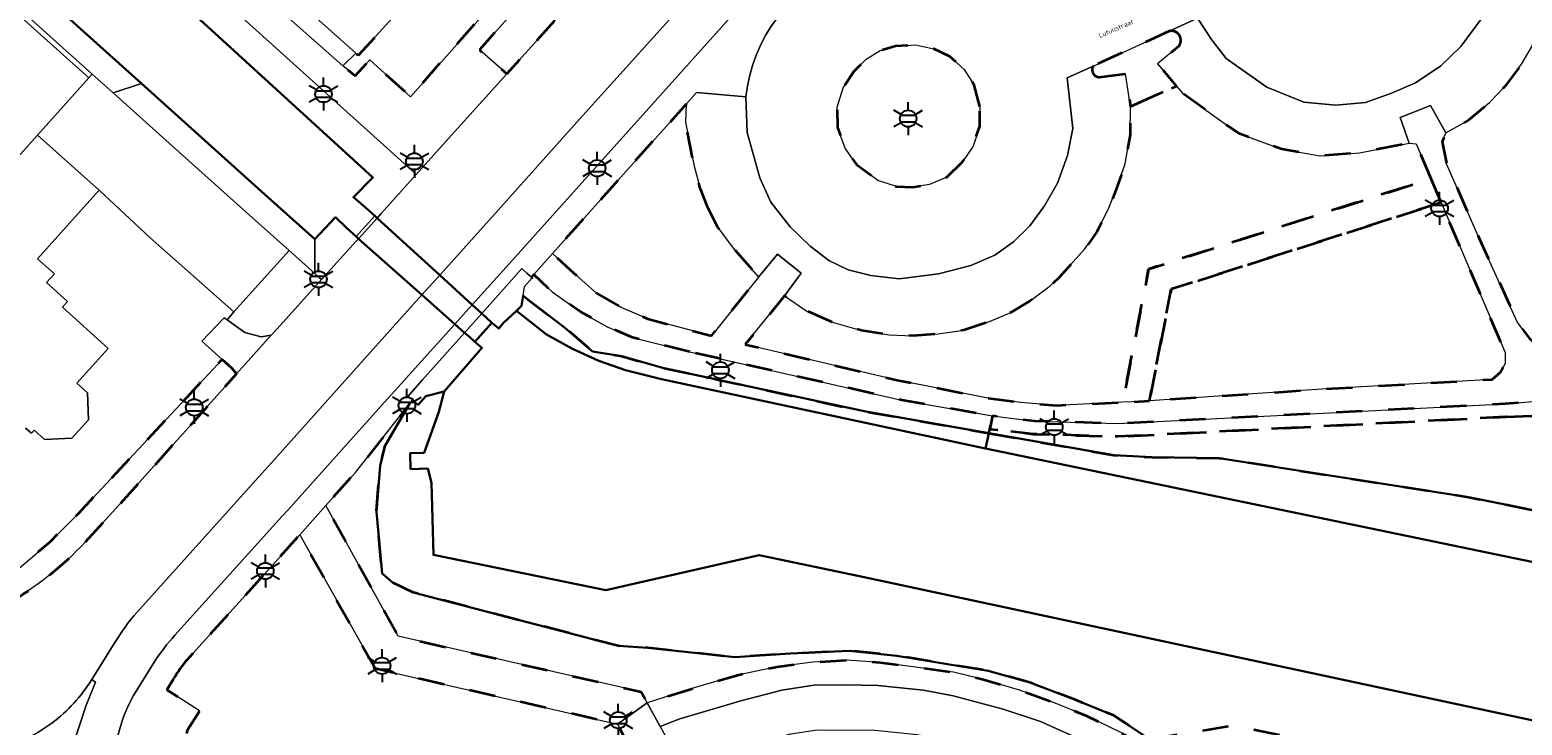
# Model space of a CAD drawing. Extents: x 105780 to 185197, y 477999 to 525027.
# Tile 103 of 256: x 106589 to 106703, y 479594 to 479647. Entities that reach past the tile are written whole.
import ezdxf
from ezdxf.enums import TextEntityAlignment as Align

# ---------------------------------------------------------------- set-up
doc = ezdxf.new("R2010")
doc.units = 0
doc.linetypes.add('XX-HIDDEN', pattern=[4, 2, -2])
for name, color, linetype, lineweight in [('B-GV-GR-BEPLANTING_CULTUUR_VASTE-PLANTENVAK-A', 252, 'Continuous', 5), ('B-GV-GR-HAAG_01-G', 252, 'GR-HAAG1', 13), ('B-GV-GR-MATERIAALGRENS-G', 252, 'XX-HIDDEN', 35), ('B-RO-IE-MEUBILAIR_WEGMEUBILAIR-S', 252, 'Continuous', 25), ('B-RO-IE-TERREINAFSCHEIDING_KUNSTMATIG_SCHUTTING-G', 252, 'IE-TERREINAFSCHEIDING-KUNSTMATIG-DICHT', 18), ('B-WE-GK-KADEMUUR-G', 252, 'Continuous', 18), ('B-WE-GW-WATERGANG_SLOOT_INSTEEK-G', 252, 'Continuous', 30), ('B-XX-KG-KADASTRAAL_BEBOUWING-G', 252, 'Continuous', 20), ('B1-WE-KW-KUNSTWERK_DEK-BRUG', 252, 'Continuous', 18), ('B1-WE-OG-TERREIN_ERF-GV', 252, 'Continuous', 18), ('B1-WE-OG-TOPOGRAFIE-T18', 10, 'Continuous', 18), ('B1-WE-VH-VERHARDING_ASFALT-GV', 252, 'Continuous', 18), ('B1-WE-VH-VERHARDING_BETONSTRAATSTEEN-GV', 252, 'Continuous', 18), ('B1-WE-VH-VERHARDING_HALFVERHARDING_SCHELP-GV', 252, 'Continuous', 18), ('B1-WE-VH-VERHARDING_TEGEL-GV', 252, 'Continuous', 18)]:
    doc.layers.add(name, color=color, linetype=linetype, lineweight=lineweight)
doc.styles.add('NLCS-ISO', font='NLCS-ISO.ttf')
doc.styles.add('NLCS-ISO-M200-T18', font='NLCS-ISO.ttf', dxfattribs={"height": 0.36})
doc.linetypes.add('GR-HAAG1', pattern='A,6,[176,NLCS.shx,S=0.125,R=0,X=0,Y=0],-2', length=8)
doc.linetypes.add('IE-TERREINAFSCHEIDING-KUNSTMATIG-DICHT', pattern='A,8,-1,[82,NLCS.SHX,S=0.75,R=90,X=0,Y=0],-1', length=10)

# ---------------------------------------------------------------- blocks, each defined once
blk = doc.blocks.new('B-SIE-WEG_LICHTMAST-SO')
at = {"ltscale": 0.1}
for p, q in [((0, 1.27), (0, 2.53)), ((-1.1, 0.63), (-2.19, 1.27)), ((1.1, 0.63), (2.19, 1.27)), ((-1.1, -0.63), (-2.19, -1.27)), ((0, -1.27), (0, -2.53)), ((1.1, -0.63), (2.19, -1.27))]:
    blk.add_line(p, q, dxfattribs=at)
at = {"flags": 128}
for points in [[(-1.16, 0.5), (1.16, 0.5)], [(-1.16, -0.5), (1.16, -0.5)]]:
    blk.add_lwpolyline(points, dxfattribs=at)
at = {"ltscale": 0.1}
blk.add_circle((0, 0), 1.27, dxfattribs=at)
at = {"style": 'NLCS-ISO'}
blk.add_attdef('TYPE', text='', height=1.8, dxfattribs=at).set_placement((0, 2.53), align=Align.BOTTOM_CENTER)

msp = doc.modelspace()

# ---------------------------------------------------------------- linework, layer by layer
at = {"layer": 'B-GV-GR-BEPLANTING_CULTUUR_VASTE-PLANTENVAK-A', "flags": 128}
for points in [[(106594.956, 479642.434), (106593.357, 479643.868), (106593.096, 479643.58), (106589.164, 479639.194), (106593.871, 479634.984), (106597.791, 479631.316), (106604.19, 479625.65), (106608.433, 479630.35), (106604.91, 479633.509), (106600.275, 479637.665)], [(106597.116, 479643.162), (106594.956, 479642.434), (106600.275, 479637.665), (106604.91, 479633.509), (106608.433, 479630.35), (106610.404, 479628.583), (106610.4, 479631.23), (106606.326, 479634.889)], [(106604.19, 479625.65), (106603.681, 479625.051), (106605.04, 479624.07), (106606.28, 479623.75), (106607.058, 479623.878), (106607.518, 479624.347), (106610.917, 479628.123), (106610.719, 479628.3), (106610.404, 479628.583), (106608.433, 479630.35)]]:
    msp.add_lwpolyline(points, close=True, dxfattribs=at)
at = {"layer": 'B-GV-GR-HAAG_01-G', "flags": 128}
msp.add_lwpolyline([(106665.99, 479594.28), (106663.13, 479595.22), (106659.28, 479596.24), (106657.03, 479596.66), (106653.53, 479597.03), (106651.12, 479597.07), (106648.61, 479597.05), (106646.16, 479596.68), (106643.04, 479595.85), (106638.35, 479594.48), (106636.845, 479593.892), (106638.448, 479590.944), (106646.857, 479593.328), (106648.88, 479593.633), (106653.322, 479593.614), (106656.536, 479593.275), (106658.528, 479592.903), (106662.158, 479591.941), (106664.738, 479591.093), (106667.592, 479589.78), (106669.216, 479592.809)], close=True, dxfattribs=at)
at = {"layer": 'B-GV-GR-MATERIAALGRENS-G', "flags": 128}
for points in [[(106622.928, 479664.001), (106627.228, 479660.128), (106613.73, 479645.291), (106613.531, 479645.47), (106612.54, 479644.51), (106613.48, 479643.74), (106614.61, 479644.97), (106617.72, 479642.14), (106634.36, 479660.95), (106626.58, 479667.9)], [(106637.749, 479657.94), (106635.57, 479659.81), (106623, 479645.72), (106625.117, 479643.902)], [(106713.739, 479654.515), (106709.875, 479655.584), (106707.349, 479655.857), (106705.727, 479655.417), (106705.85, 479653.9), (106705.72, 479651.58), (106705.09, 479649.14), (106704.03, 479646.67), (106702.88, 479644.71), (106701.56, 479642.95), (106700.38, 479641.7), (106698.77, 479640.35), (106697.02, 479639.37), (106696.74, 479638.69), (106697.08, 479636.99), (106699.74, 479630.94), (106702.5, 479624.88), (106703.44, 479623.62), (106704.48, 479622.73), (106708.32, 479620.61), (106710.48, 479619.81), (106712.34, 479627.87), (106707.94, 479628.77)], [(106661.33, 479641.38), (106660.91, 479643.02), (106660.13, 479644.22), (106659.04, 479645.21), (106657.82, 479645.8), (106656.41, 479646.11), (106654.87, 479646.02), (106653.7, 479645.67), (106652.62, 479645.03), (106651.68, 479644.06), (106650.86, 479642.82), (106650.4, 479641.33), (106650.43, 479639.79), (106651.01, 479638.2), (106651.88, 479636.95), (106653.52, 479635.73), (106654.94, 479635.26), (106656.2, 479635.21), (106657.47, 479635.42), (106658.8, 479635.98), (106660.01, 479637.15), (106660.81, 479638.35), (106661.32, 479639.88)], [(106695.893, 479635.861), (106694.75, 479638.54), (106694.21, 479638.59), (106690.41, 479637.85), (106687.4, 479637.62), (106684.46, 479638.12), (106681.24, 479639.29), (106679.86, 479640.23), (106676.88, 479642.39), (106676.392, 479642.961), (106672.87, 479641.39), (106672.85, 479639.23), (106672.46, 479637.01), (106671.75, 479634.97), (106671.18, 479633.54), (106670.3, 479631.8), (106669.36, 479630.46), (106667.4, 479628.29), (106666.73, 479627.64), (106665.18, 479626.5), (106663.71, 479625.61), (106662.08, 479624.91), (106660.11, 479624.26), (106658.15, 479623.98), (106656.23, 479623.82), (106654.39, 479623.9), (106652.28, 479624.23), (106650.12, 479624.83), (106648.09, 479625.72), (106646.38, 479626.88), (106643.367, 479623.165), (106655, 479620.43), (106661.83, 479619.07), (106664.44, 479618.71), (106667.25, 479618.49), (106672.27, 479618.726), (106674.259, 479628.934)], [(106640.49, 479633.65), (106639.89, 479635.2), (106639.46, 479636.81), (106638.8, 479640.19), (106638.834, 479641.574), (106628.602, 479630.133), (106629.96, 479628.868), (106631.973, 479627.101), (106633.87, 479625.99), (106635.91, 479625.12), (106640.785, 479623.814), (106644.39, 479628.32), (106642.45, 479630.54), (106641.27, 479632.11)], [(106696.674, 479634.03), (106695.893, 479635.861), (106674.259, 479628.934), (106672.27, 479618.726), (106673, 479618.76), (106674.332, 479618.849), (106675.996, 479627.391)], [(106696.674, 479634.03), (106675.996, 479627.391), (106674.332, 479618.849), (106688.28, 479619.78), (106700.57, 479620.48), (106701.18, 479621.02), (106701.57, 479621.69), (106701.57, 479622.55)], [(106639.11, 479622.59), (106634.74, 479623.68), (106632.8, 479624.52), (106630.75, 479625.66), (106628.588, 479627.181), (106627.162, 479628.523), (106626.986, 479628.326), (106627.056, 479628.266), (106626.447, 479627.589), (106626.345, 479626.889), (106629.525, 479624.47), (106631.674, 479622.622), (106633.913, 479622.252), (106637.12, 479621.35), (106652.6, 479618.01), (106662.025, 479616.353), (106662.094, 479616.676), (106662.31, 479617.68), (106655.35, 479618.89)], [(106712.27, 479550.91), (106714.766, 479562.756), (106705.73, 479574.68), (106702.34, 479578.97), (106702.09, 479580.2), (106702.45, 479581.58), (106704.36, 479584.49), (106707.737, 479588.731), (106696.68, 479590.68), (106680.78, 479593.95), (106674.34, 479592.91), (106671.6, 479594.73), (106668.65, 479595.93), (106665.15, 479597.26), (106661.96, 479598.16), (106654.98, 479599.31), (106651.32, 479599.69), (106646.8, 479599.47), (106642.58, 479599.19), (106635.9, 479599.92), (106633.63, 479600.06), (106617.92, 479604.16), (106616.35, 479604.93), (106615.86, 479605.35), (106615.56, 479605.607), (106615.118, 479610.331), (106615.391, 479613.853), (106615.783, 479615.422), (106617.659, 479618.606), (106613.51, 479613.356), (106611.24, 479610.812), (106616.79, 479600.8), (106635.4, 479596.55), (106635.857, 479595.709), (106639.53, 479596.87), (106642.76, 479597.82), (106645.81, 479598.47), (106648.54, 479598.81), (106651.13, 479598.98), (106653.71, 479598.79), (106659.31, 479598.05), (106661.61, 479597.48), (106664.38, 479596.68), (106666.98, 479595.72), (106669.5, 479594.7), (106672.18, 479593.39), (106674.63, 479592.03), (106680.54, 479587.46), (106683.12, 479585.27), (106685.96, 479582.63), (106688.72, 479579.81), (106691.38, 479577), (106693.59, 479574.31), (106695.14, 479572.31), (106696.64, 479569.88), (106697.74, 479567.38), (106698.52, 479565.32), (106698.99, 479563.14), (106699.4, 479558.14), (106699.51, 479555.79), (106699.28, 479553.82), (106698.91, 479551.84), (106698.32, 479549.72), (106697.31, 479547.59), (106700.32, 479549.86), (106703.37, 479552.43), (106706.98, 479550.56), (106707.52, 479545.25), (106707.21, 479542.1), (106706.498, 479539.102), (106705.56, 479535.15), (106704.635, 479530.484), (106704.35, 479529.04), (106702.8, 479523.49), (106702.29, 479522.42), (106705.905, 479517.633), (106709.745, 479537.708)], [(106701.615, 479617.621), (106705.173, 479617.756), (106709.034, 479617.009), (106721.005, 479613.238), (106744.722, 479607.14), (106746.531, 479605.57), (106746.832, 479605.107), (106747.637, 479605.611), (106747.33, 479606.2), (106746.77, 479606.94), (106746.1, 479607.49), (106745.2, 479608.05), (106721.28, 479614.2), (106711.5, 479617.41), (106709.28, 479617.98), (106706.97, 479618.5), (106705.25, 479618.76), (106703.7, 479618.78), (106701.57, 479618.62), (106686.128, 479617.829), (106671.9, 479617.1), (106665.51, 479617.29), (106662.31, 479617.68), (106662.094, 479616.676), (106665.434, 479616.292), (106671.911, 479616.099)], [(106721.005, 479613.238), (106709.034, 479617.009), (106705.173, 479617.756), (106701.615, 479617.621), (106671.911, 479616.099), (106665.434, 479616.292), (106662.094, 479616.676), (106662.025, 479616.353), (106671.6, 479614.67), (106674.5, 479614.52), (106679.67, 479614.45), (106698.76, 479611.47), (106720.52, 479607.09), (106722.142, 479606.666), (106722.33, 479607.24), (106722.97, 479608.21), (106723.66, 479608.17), (106743.65, 479603.22), (106744.23, 479603.49), (106746.832, 479605.107), (106746.531, 479605.57), (106744.722, 479607.14)]]:
    msp.add_lwpolyline(points, close=True, dxfattribs=at)
for points in [[(106676.6, 479646.05, 0.6938461), (106675.832, 479647.157)], [(106670.011, 479644.488, 0.5624075), (106670.47, 479643.64)], [(106586.767, 479603.228, 0.074603), (106592.831, 479608.037)], [(106600.823, 479599.225, 0.0597732), (106599.599, 479597.554)]]:
    msp.add_lwpolyline(points, format="xyb", dxfattribs=at)
for points in [[(106675.832, 479647.157), (106670.011, 479644.488)], [(106670.47, 479643.64), (106672.49, 479643.89), (106672.87, 479641.39), (106676.392, 479642.961), (106674.95, 479644.65), (106676.6, 479646.05)], [(106604.399, 479620.904), (106604.08, 479621.31), (106603.303, 479622.013), (106592.27, 479610.18), (106590.12, 479608.04), (106587.06, 479605.44), (106585.26, 479604.54), (106584.74, 479604.46), (106584.15, 479604.85), (106583.39, 479606.35), (106581.392, 479607.704), (106578.502, 479608.651), (106578.608, 479608.546), (106580.093, 479607.141), (106580.55, 479606.695), (106583.962, 479602.464), (106584.075, 479602.534), (106584.457, 479601.876), (106586.767, 479603.228)], [(106592.831, 479608.037), (106595.397, 479610.835), (106600.965, 479617.064), (106604.399, 479620.904)], [(106615.01, 479598.32), (106609.239, 479608.574), (106605.317, 479604.203), (106600.823, 479599.225)], [(106599.599, 479597.554), (106599.069, 479596.708), (106601.575, 479595.078), (106600.633, 479593.568), (106600.525, 479593.096), (106600.272, 479591.991), (106600.971, 479591.828), (106601.228, 479592.939), (106623.778, 479587.897), (106623.398, 479586.259), (106622.964, 479584.42), (106625.963, 479585.686), (106628.504, 479586.759), (106627.576, 479589.08), (106634.639, 479592.061), (106633.59, 479594.07), (106615.01, 479598.32)]]:
    msp.add_lwpolyline(points, dxfattribs=at)
at = {"layer": 'B-RO-IE-TERREINAFSCHEIDING_KUNSTMATIG_SCHUTTING-G', "flags": 128}
msp.add_lwpolyline([(106586.149, 479653.011), (106584.823, 479651.52), (106593.357, 479643.868), (106594.956, 479642.434), (106597.116, 479643.162), (106594.683, 479645.347)], close=True, dxfattribs=at)
at = {"layer": 'B-WE-GK-KADEMUUR-G', "flags": 128}
for points in [[(106591.99, 479659.81), (106591.77, 479659.38), (106591.446, 479659.012), (106586.656, 479663.311), (106585.78, 479662.37), (106590.625, 479658.08), (106603.044, 479646.74), (106614.85, 479635.96), (106613.36, 479634.44), (106614.31, 479633.63), (106614.991, 479633.008), (106615.168, 479632.847), (106615.476, 479633.189), (106618.159, 479636.171), (106617.998, 479636.322)], [(106613.538, 479631.036), (106613.741, 479631.262), (106613.556, 479631.426), (106612.84, 479632.06), (106611.99, 479632.9), (106610.4, 479631.23), (106610.404, 479628.583), (106610.719, 479628.3), (106610.917, 479628.123)], [(106626.345, 479626.889), (106626.447, 479627.589), (106627.056, 479628.266), (106626.986, 479628.326), (106626.647, 479628.63), (106626.276, 479628.964), (106626.26, 479628.977), (106625.474, 479628.096), (106623.182, 479625.528), (106623.552, 479625.191), (106623.956, 479624.822), (106624.48, 479624.369), (106624.836, 479624.781), (106625.834, 479625.742), (106626.234, 479626.127)], [(106622.944, 479622.589), (106623.199, 479622.892), (106622.649, 479623.369), (106622.239, 479623.732), (106621.871, 479624.059), (106618.628, 479620.425), (106617.541, 479619.207), (106617.892, 479618.901), (106618.305, 479618.542), (106618.902, 479619.206), (106620.318, 479619.548)]]:
    msp.add_lwpolyline(points, close=True, dxfattribs=at)
at = {"layer": 'B-WE-GW-WATERGANG_SLOOT_INSTEEK-G', "flags": 128}
for points in [[(106586.149, 479653.011), (106594.683, 479645.347), (106597.116, 479643.162), (106606.326, 479634.889), (106610.4, 479631.23), (106611.99, 479632.9), (106612.84, 479632.06), (106613.556, 479631.426), (106613.741, 479631.262), (106618.607, 479626.95), (106621.126, 479624.718), (106621.871, 479624.059), (106622.239, 479623.732), (106622.649, 479623.369), (106623.956, 479624.822), (106623.552, 479625.191), (106623.182, 479625.528), (106622.452, 479626.195), (106619.967, 479628.465), (106615.168, 479632.847), (106614.991, 479633.008), (106614.31, 479633.63), (106613.36, 479634.44), (106614.85, 479635.96), (106603.044, 479646.74), (106590.625, 479658.08)], [(106713.96, 479604.35), (106661.776, 479615.189), (106661.29, 479615.29), (106636.96, 479620.5), (106634.19, 479621.2), (106632.15, 479621.91), (106630.13, 479622.83), (106628.15, 479623.93), (106625.834, 479625.742), (106624.836, 479624.781), (106624.48, 479624.369), (106623.956, 479624.822), (106622.649, 479623.369), (106623.199, 479622.892), (106622.944, 479622.589), (106620.318, 479619.548), (106619.89, 479617.99), (106618.763, 479614.863), (106617.69, 479614.829), (106617.729, 479613.606), (106619.045, 479613.648), (106619.327, 479612.556), (106619.479, 479607.033), (106632.7, 479604.34), (106644.44, 479607.02), (106652.47, 479605.34), (106717.3, 479591.43)], [(106717.3, 479591.43), (106652.47, 479605.34), (106644.44, 479607.02), (106632.7, 479604.34), (106619.479, 479607.033), (106619.327, 479612.556), (106619.045, 479613.648), (106617.729, 479613.606), (106617.69, 479614.829), (106618.763, 479614.863), (106619.89, 479617.99), (106620.318, 479619.548), (106618.902, 479619.206), (106618.305, 479618.542), (106617.892, 479618.901), (106617.659, 479618.606), (106615.783, 479615.422), (106615.391, 479613.853), (106615.118, 479610.331), (106615.56, 479605.607), (106615.86, 479605.35), (106616.35, 479604.93), (106617.92, 479604.16), (106633.63, 479600.06), (106635.9, 479599.92), (106642.58, 479599.19), (106646.8, 479599.47), (106651.32, 479599.69), (106654.98, 479599.31), (106661.96, 479598.16), (106665.15, 479597.26), (106668.65, 479595.93), (106671.6, 479594.73), (106674.34, 479592.91)]]:
    msp.add_lwpolyline(points, dxfattribs=at)
for points in [[(106652.6, 479618.01), (106637.12, 479621.35), (106633.913, 479622.252), (106631.674, 479622.622), (106629.525, 479624.47), (106626.345, 479626.889), (106626.234, 479626.127), (106625.834, 479625.742), (106628.15, 479623.93), (106630.13, 479622.83), (106632.15, 479621.91), (106634.19, 479621.2), (106636.96, 479620.5), (106661.29, 479615.29), (106661.776, 479615.189), (106662.025, 479616.353)], [(106698.76, 479611.47), (106679.67, 479614.45), (106674.5, 479614.52), (106671.6, 479614.67), (106662.025, 479616.353), (106661.776, 479615.189), (106713.96, 479604.35), (106721.5, 479602.731), (106722.142, 479606.666), (106720.52, 479607.09)]]:
    msp.add_lwpolyline(points, close=True, dxfattribs=at)
at = {"layer": 'B-XX-KG-KADASTRAAL_BEBOUWING-G', "flags": 128}
for points in [[(106622.928, 479664.001), (106621.18, 479665.577), (106617.959, 479668.478), (106609.91, 479659.63), (106597.81, 479670.58), (106595.452, 479667.998), (106594.065, 479666.478), (106591.3, 479663.45), (106603.847, 479652.166), (106604.861, 479653.281), (106607.192, 479651.181), (106613.531, 479645.47), (106613.73, 479645.291), (106627.228, 479660.128)], [(106563.114, 479656.457), (106572.474, 479648.067), (106569.103, 479644.306), (106572.756, 479641.032), (106574.8, 479639.2), (106578.17, 479642.961), (106585.678, 479636.231), (106585.993, 479635.949), (106586.142, 479635.815), (106586.383, 479636.083), (106589.164, 479639.194), (106593.096, 479643.58), (106570.07, 479664.217)]]:
    msp.add_lwpolyline(points, close=True, dxfattribs=at)
msp.add_lwpolyline([(106588.238, 479616.754), (106588.695, 479616.352), (106588.909, 479616.589), (106589.697, 479615.874), (106591.783, 479615.977), (106593.065, 479617.383), (106592.977, 479619.448), (106592.161, 479620.185), (106594.576, 479622.856), (106591.079, 479626.011), (106591.468, 479626.452), (106589.851, 479627.898), (106590.453, 479628.57), (106589.165, 479629.722), (106593.391, 479634.448), (106593.871, 479634.984), (106589.164, 479639.194), (106586.383, 479636.083)], dxfattribs=at)
at = {"layer": 'B1-WE-KW-KUNSTWERK_DEK-BRUG', "flags": 128}
msp.add_lwpolyline([(106615.168, 479632.847), (106614.991, 479633.008), (106613.556, 479631.426), (106613.741, 479631.262), (106621.871, 479624.059), (106622.239, 479623.732), (106622.649, 479623.369), (106623.956, 479624.822), (106623.552, 479625.191), (106623.182, 479625.528)], close=True, dxfattribs=at)
at = {"layer": 'B1-WE-OG-TERREIN_ERF-GV', "flags": 128}
msp.add_lwpolyline([(106587.06, 479605.44), (106590.12, 479608.04), (106592.27, 479610.18), (106603.303, 479622.013), (106601.75, 479623.42), (106603.46, 479625.21), (106603.681, 479625.051), (106604.19, 479625.65), (106597.791, 479631.316), (106593.871, 479634.984), (106593.391, 479634.448), (106589.165, 479629.722), (106590.453, 479628.57), (106589.851, 479627.898), (106591.468, 479626.452), (106591.079, 479626.011), (106594.576, 479622.856), (106592.161, 479620.185), (106592.977, 479619.448), (106593.065, 479617.383), (106591.783, 479615.977), (106589.697, 479615.874), (106588.909, 479616.589), (106588.695, 479616.352), (106588.238, 479616.754)], dxfattribs=at)
at = {"layer": 'B1-WE-VH-VERHARDING_ASFALT-GV', "flags": 128}
for points in [[(106645.152, 479666.082), (106637.749, 479657.94), (106625.117, 479643.902), (106623.242, 479641.818), (106620.878, 479639.192), (106618.159, 479636.171), (106615.476, 479633.189), (106615.168, 479632.847), (106619.967, 479628.465), (106623.098, 479631.953), (106624.441, 479633.446), (106630.463, 479640.187), (106640.131, 479650.943), (106645.618, 479657.067)], [(106643.412, 479642.144), (106643.52, 479639.41), (106644.49, 479635.93), (106645.32, 479634.05), (106646.81, 479632.16), (106648.35, 479630.7), (106649.77, 479629.6), (106651.24, 479628.87), (106652.99, 479628.43), (106655.15, 479628.19), (106658.17, 479628.56), (106660.65, 479629.22), (106662.48, 479630.01), (106663.9, 479631.02), (106665.15, 479632.26), (106666.28, 479633.77), (106667.27, 479635.52), (106668.05, 479637.63), (106668.45, 479639.71), (106668.03, 479643.58), (106670.011, 479644.488), (106675.832, 479647.157), (106678, 479648.15), (106679.07, 479646.52), (106680.21, 479645.06), (106683.31, 479642.88), (106686.14, 479641.72), (106688.6, 479641.5), (106690.87, 479641.7), (106692.85, 479642.4), (106694.71, 479643.2), (106696.65, 479644.5), (106698.18, 479645.98), (106699.77, 479648.15)], [(106703.44, 479623.62), (106702.5, 479624.88), (106699.74, 479630.94), (106697.08, 479636.99), (106696.74, 479638.69), (106697.02, 479639.37), (106695.85, 479641.47), (106693.52, 479640.55), (106694.21, 479638.59), (106694.75, 479638.54), (106695.893, 479635.861), (106696.674, 479634.03), (106701.57, 479622.55), (106701.57, 479621.69), (106701.18, 479621.02), (106700.57, 479620.48), (106688.28, 479619.78), (106674.332, 479618.849), (106673, 479618.76), (106672.27, 479618.726), (106667.25, 479618.49), (106664.44, 479618.71), (106661.83, 479619.07), (106655, 479620.43), (106643.367, 479623.165), (106646.38, 479626.88), (106647.66, 479628.62), (106645.84, 479630.07), (106644.39, 479628.32), (106640.785, 479623.814), (106635.91, 479625.12), (106633.87, 479625.99), (106631.973, 479627.101), (106629.96, 479628.868), (106628.602, 479630.133), (106627.162, 479628.523), (106628.588, 479627.181), (106630.75, 479625.66), (106632.8, 479624.52), (106634.74, 479623.68), (106639.11, 479622.59), (106655.35, 479618.89), (106662.31, 479617.68), (106665.51, 479617.29), (106671.9, 479617.1), (106686.128, 479617.829), (106701.57, 479618.62), (106703.7, 479618.78)], [(106615.081, 479623.021), (106618.607, 479626.95), (106613.741, 479631.262), (106613.538, 479631.036), (106610.917, 479628.123), (106607.518, 479624.347), (106607.058, 479623.878), (106604.399, 479620.904), (106600.965, 479617.064), (106595.397, 479610.835), (106592.831, 479608.037)], [(106596.755, 479602.632), (106598.811, 479604.899), (106605.826, 479612.707), (106607.077, 479614.1), (106615.081, 479623.021)], [(106593.31, 479597.481), (106595.084, 479600.317)], [(106588.613, 479593.133), (106589.18, 479593.44), (106590.262, 479594.148)]]:
    msp.add_lwpolyline(points, dxfattribs=at)
at = {"layer": 'B1-WE-VH-VERHARDING_ASFALT-GV'}
for points in [[(106651.043, 479652.271, 0.2717468), (106643.412, 479642.144)], [(106592.831, 479608.037, -0.074603), (106586.767, 479603.228)], [(106595.084, 479600.317, -0.0386004), (106596.755, 479602.632)], [(106590.262, 479594.148, 0.094187), (106593.31, 479597.481)]]:
    msp.add_lwpolyline(points, format="xyb", dxfattribs=at)
at = {"layer": 'B1-WE-VH-VERHARDING_ASFALT-GV', "flags": 128}
for points in [[(106661.33, 479641.38), (106661.32, 479639.88), (106660.81, 479638.35), (106660.01, 479637.15), (106658.8, 479635.98), (106657.47, 479635.42), (106656.2, 479635.21), (106654.94, 479635.26), (106653.52, 479635.73), (106651.88, 479636.95), (106651.01, 479638.2), (106650.43, 479639.79), (106650.4, 479641.33), (106650.86, 479642.82), (106651.68, 479644.06), (106652.62, 479645.03), (106653.7, 479645.67), (106654.87, 479646.02), (106656.41, 479646.11), (106657.82, 479645.8), (106659.04, 479645.21), (106660.13, 479644.22), (106660.91, 479643.02)], [(106615.168, 479632.847), (106613.741, 479631.262), (106618.607, 479626.95), (106619.967, 479628.465)]]:
    msp.add_lwpolyline(points, close=True, dxfattribs=at)
at = {"layer": 'B1-WE-VH-VERHARDING_BETONSTRAATSTEEN-GV', "flags": 128}
for points in [[(106697.02, 479639.37), (106698.77, 479640.35), (106700.38, 479641.7), (106701.56, 479642.95), (106702.88, 479644.71), (106704.03, 479646.67), (106705.09, 479649.14), (106705.72, 479651.58), (106705.85, 479653.9), (106705.727, 479655.417), (106705.68, 479655.99), (106704.93, 479658.31), (106702.87, 479657.98), (106701.907, 479660.469), (106704.518, 479661.285), (106702.37, 479664.37), (106701.29, 479665.71), (106699.45, 479667.31), (106697.12, 479668.96), (106695.41, 479669.73), (106694.71, 479667.76)], [(106693.812, 479668.189), (106693.3, 479666.02), (106694.93, 479665.23), (106696.4, 479664.32), (106697.94, 479662.89), (106699.23, 479661.33), (106700.35, 479659.29), (106701.26, 479656.91), (106701.5, 479654.53), (106701.28, 479652.17), (106700.77, 479650.24), (106699.77, 479648.15), (106698.18, 479645.98), (106696.65, 479644.5), (106694.71, 479643.2), (106692.85, 479642.4), (106690.87, 479641.7), (106688.6, 479641.5), (106686.14, 479641.72), (106683.31, 479642.88), (106680.21, 479645.06), (106679.07, 479646.52), (106678, 479648.15), (106675.832, 479647.157)], [(106676.6, 479646.05), (106674.95, 479644.65), (106676.392, 479642.961), (106676.88, 479642.39), (106679.86, 479640.23), (106681.24, 479639.29), (106684.46, 479638.12), (106687.4, 479637.62), (106690.41, 479637.85), (106694.21, 479638.59), (106693.52, 479640.55), (106695.85, 479641.47), (106697.02, 479639.37)], [(106646.81, 479632.16), (106645.32, 479634.05), (106644.49, 479635.93), (106643.52, 479639.41), (106643.412, 479642.144), (106639.633, 479642.467), (106638.834, 479641.574), (106638.8, 479640.19), (106639.46, 479636.81), (106639.89, 479635.2), (106640.49, 479633.65), (106641.27, 479632.11), (106642.45, 479630.54), (106644.39, 479628.32), (106645.84, 479630.07), (106647.66, 479628.62), (106646.38, 479626.88), (106648.09, 479625.72), (106650.12, 479624.83), (106652.28, 479624.23), (106654.39, 479623.9), (106656.23, 479623.82), (106658.15, 479623.98), (106660.11, 479624.26), (106662.08, 479624.91), (106663.71, 479625.61), (106665.18, 479626.5), (106666.73, 479627.64), (106667.4, 479628.29), (106669.36, 479630.46), (106670.3, 479631.8), (106671.18, 479633.54), (106671.75, 479634.97), (106672.46, 479637.01), (106672.85, 479639.23), (106672.87, 479641.39), (106672.49, 479643.89), (106670.47, 479643.64)], [(106670.011, 479644.488), (106668.03, 479643.58), (106668.45, 479639.71), (106668.05, 479637.63), (106667.27, 479635.52), (106666.28, 479633.77), (106665.15, 479632.26), (106663.9, 479631.02), (106662.48, 479630.01), (106660.65, 479629.22), (106658.17, 479628.56), (106655.15, 479628.19), (106652.99, 479628.43), (106651.24, 479628.87), (106649.77, 479629.6), (106648.35, 479630.7), (106646.81, 479632.16)], [(106591.434, 479590.705), (106591.55, 479591.3), (106591.907, 479592.564), (106592.865, 479595.456), (106593.598, 479597.295), (106593.31, 479597.481)], [(106590.262, 479594.148), (106589.18, 479593.44), (106588.613, 479593.133)]]:
    msp.add_lwpolyline(points, dxfattribs=at)
for points in [[(106603.847, 479652.166), (106603.65, 479652.03), (106606.07, 479649.96), (106606.218, 479650.121), (106612.54, 479644.51), (106613.531, 479645.47), (106607.192, 479651.181), (106604.861, 479653.281)], [(106607.058, 479623.878), (106606.28, 479623.75), (106605.04, 479624.07), (106603.681, 479625.051), (106603.46, 479625.21), (106601.75, 479623.42), (106603.303, 479622.013), (106604.08, 479621.31), (106604.399, 479620.904)]]:
    msp.add_lwpolyline(points, close=True, dxfattribs=at)
at = {"layer": 'B1-WE-VH-VERHARDING_BETONSTRAATSTEEN-GV'}
for points in [[(106675.832, 479647.157, -0.6938461), (106676.6, 479646.05)], [(106670.47, 479643.64, -0.5624075), (106670.011, 479644.488)], [(106593.31, 479597.481, -0.094187), (106590.262, 479594.148)]]:
    msp.add_lwpolyline(points, format="xyb", dxfattribs=at)
at = {"layer": 'B1-WE-VH-VERHARDING_HALFVERHARDING_SCHELP-GV', "flags": 128}
msp.add_lwpolyline([(106672.18, 479593.39), (106669.5, 479594.7), (106666.98, 479595.72), (106664.38, 479596.68), (106661.61, 479597.48), (106659.31, 479598.05), (106653.71, 479598.79), (106651.13, 479598.98), (106648.54, 479598.81), (106645.81, 479598.47), (106642.76, 479597.82), (106639.53, 479596.87), (106635.857, 479595.709), (106636.845, 479593.892), (106638.35, 479594.48), (106643.04, 479595.85), (106646.16, 479596.68), (106648.61, 479597.05), (106651.12, 479597.07), (106653.53, 479597.03), (106657.03, 479596.66), (106659.28, 479596.24), (106663.13, 479595.22), (106665.99, 479594.28), (106669.216, 479592.809)], dxfattribs=at)
at = {"layer": 'B1-WE-VH-VERHARDING_TEGEL-GV', "flags": 128}
for points in [[(106622.928, 479664.001), (106626.58, 479667.9), (106634.36, 479660.95), (106617.72, 479642.14), (106614.61, 479644.97), (106613.48, 479643.74), (106612.54, 479644.51), (106606.218, 479650.121), (106606.07, 479649.96), (106603.65, 479652.03), (106603.5, 479651.86), (106590.38, 479663.7), (106593.461, 479667.019), (106594.861, 479668.527), (106597.89, 479671.79), (106610.04, 479660.88), (106617.399, 479668.982), (106621.04, 479672.99), (106624.68, 479669.53), (106621.18, 479665.577)], [(106619.967, 479628.465), (106618.607, 479626.95), (106621.126, 479624.718), (106622.452, 479626.195)], [(106623.182, 479625.528), (106622.452, 479626.195), (106621.126, 479624.718), (106621.871, 479624.059)], [(106635.4, 479596.55), (106616.79, 479600.8), (106611.24, 479610.812), (106609.239, 479608.574), (106615.01, 479598.32), (106633.59, 479594.07), (106635.857, 479595.709)]]:
    msp.add_lwpolyline(points, close=True, dxfattribs=at)
for points in [[(106587.227, 479663.457), (106591.77, 479659.38), (106591.99, 479659.81), (106617.998, 479636.322), (106618.159, 479636.171), (106620.878, 479639.192), (106623.242, 479641.818), (106625.117, 479643.902), (106623, 479645.72), (106635.57, 479659.81), (106637.749, 479657.94), (106645.152, 479666.082)], [(106570.07, 479664.217), (106593.096, 479643.58), (106593.357, 479643.868), (106584.823, 479651.52)], [(106654.274, 479661.406), (106653.431, 479660.874), (106652.366, 479660.189), (106651.188, 479659.519), (106645.889, 479656.837), (106645.618, 479657.067), (106640.131, 479650.943), (106630.463, 479640.187), (106624.441, 479633.446), (106623.098, 479631.953), (106619.967, 479628.465), (106622.452, 479626.195), (106625.511, 479629.6), (106640.873, 479646.741), (106646.648, 479653.193)], [(106646.648, 479653.193), (106640.873, 479646.741), (106625.511, 479629.6), (106622.452, 479626.195), (106623.182, 479625.528), (106625.474, 479628.096), (106626.26, 479628.977), (106626.276, 479628.964), (106626.647, 479628.63), (106626.986, 479628.326), (106627.162, 479628.523), (106628.602, 479630.133), (106638.834, 479641.574), (106639.633, 479642.467), (106643.412, 479642.144)], [(106599.683, 479600.885), (106607.89, 479609.992), (106608.319, 479610.471), (106615.735, 479618.731), (106616.786, 479619.887), (106617.864, 479621.087), (106621.126, 479624.718), (106618.607, 479626.95), (106615.081, 479623.021), (106607.077, 479614.1), (106605.826, 479612.707), (106598.811, 479604.899), (106596.755, 479602.632)], [(106600.823, 479599.225), (106605.317, 479604.203), (106609.239, 479608.574), (106611.24, 479610.812), (106613.51, 479613.356), (106617.659, 479618.606), (106617.892, 479618.901), (106617.541, 479619.207), (106618.628, 479620.425), (106621.871, 479624.059), (106621.126, 479624.718), (106617.864, 479621.087), (106616.786, 479619.887), (106615.735, 479618.731), (106608.319, 479610.471), (106607.89, 479609.992), (106599.683, 479600.885)], [(106595.084, 479600.317), (106593.31, 479597.481), (106593.598, 479597.295), (106592.865, 479595.456), (106591.907, 479592.564), (106591.55, 479591.3), (106591.434, 479590.705)], [(106596.514, 479596.26), (106598.09, 479598.818)], [(106598.09, 479598.818), (106596.514, 479596.26)], [(106600.633, 479593.568), (106601.575, 479595.078), (106599.069, 479596.708), (106599.599, 479597.554)], [(106636.845, 479593.892), (106635.857, 479595.709), (106633.59, 479594.07), (106634.639, 479592.061)], [(106595.661, 479594.4), (106594.406, 479590.172), (106593.386, 479585.731), (106591.623, 479578.198), (106589.59, 479569.55), (106585.61, 479550.41), (106585.46, 479546.96), (106585.83, 479544.41), (106586.61, 479542.12), (106588.07, 479540.02), (106590.5, 479537.22), (106608.57, 479521.19), (106609.39, 479520.57), (106609.94, 479520.34), (106610.8, 479520.29), (106611.604, 479520.553), (106609.96, 479522.26), (106604.39, 479527.12), (106590.81, 479539.32)], [(106589.277, 479581.467), (106589.206, 479581.08), (106589.157, 479580.825), (106588.729, 479578.909), (106588.939, 479578.853), (106591.623, 479578.198), (106593.386, 479585.731), (106594.406, 479590.172), (106595.661, 479594.4)]]:
    msp.add_lwpolyline(points, dxfattribs=at)
at = {"layer": 'B1-WE-VH-VERHARDING_TEGEL-GV'}
for points in [[(106643.412, 479642.144, -0.2717468), (106651.043, 479652.271)], [(106596.755, 479602.632, 0.0386004), (106595.084, 479600.317)], [(106598.09, 479598.818, -0.0365649), (106599.683, 479600.885)], [(106599.683, 479600.885, 0.0365649), (106598.09, 479598.818)], [(106599.599, 479597.554, -0.0597732), (106600.823, 479599.225)], [(106595.661, 479594.4, -0.0371694), (106596.514, 479596.26)], [(106596.514, 479596.26, 0.0371694), (106595.661, 479594.4)]]:
    msp.add_lwpolyline(points, format="xyb", dxfattribs=at)

# ---------------------------------------------------------------- block references
at = {"layer": 'B-RO-IE-MEUBILAIR_WEGMEUBILAIR-S', "xscale": 0.5, "yscale": 0.5, "zscale": 0.5}
for p in [(106611.066, 479642.345), (106655.846, 479640.466), (106618.024, 479637.187), (106632.026, 479636.662), (106696.543, 479633.59), (106610.681, 479628.149), (106641.466, 479621.186), (106617.45, 479618.491), (106601.166, 479618.334), (106667.031, 479616.833), (106606.609, 479605.8), (106615.551, 479598.538), (106633.639, 479594.369)]:
    msp.add_blockref('B-SIE-WEG_LICHTMAST-SO', p, dxfattribs=at)

# ---------------------------------------------------------------- texts
at = {"layer": 'B1-WE-OG-TOPOGRAFIE-T18', "style": 'NLCS-ISO-M200-T18'}
msp.add_text('Lutulistraat', height=0.36, rotation=23.2, dxfattribs=at).set_placement((106671.767, 479647.363), align=Align.MIDDLE)

doc.saveas('drawing.dxf')
